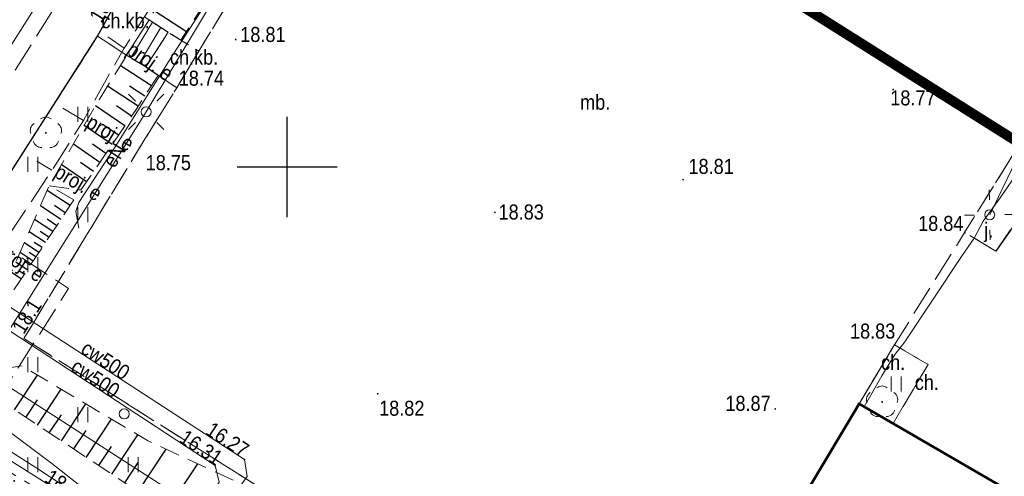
# Model space of a CAD drawing. Header units: metres. Extents: x 6530877 to 6534102, y 6042175 to 6045327.
# Tile 56 of 76: x 6533037 to 6533086, y 6044085 to 6044107. Entities that reach past the tile are written whole.
import ezdxf
from ezdxf.enums import TextEntityAlignment as Align

# ---------------------------------------------------------------- set-up
doc = ezdxf.new("R2010")
doc.units = ezdxf.units.M
doc.header["$MEASUREMENT"] = 0
doc.linetypes.add('1.0_0.5', pattern=[1.5, 1, -0.5])
doc.linetypes.add('1.5_0.5', pattern=[2, 1.5, -0.5])
doc.layers.get('0').update_dxf_attribs({"color": 2, "linetype": 'CONTINUOUS', "lineweight": 5})
for name, color, linetype in [('000 Inne (niezydentyfikowane)', 7, 'CONTINUOUS'), ('312-budynek ewidencyjny', 7, 'CONTINUOUS'), ('chodnik', 7, 'CONTINUOUS'), ('chodnik-Atr17', 7, 'CONTINUOUS'), ('drzewo liściaste', 7, 'CONTINUOUS'), ('jezdnia', 7, 'CONTINUOUS'), ('jezdnia-Atr17', 7, 'CONTINUOUS'), ('krawężnik', 7, 'CONTINUOUS'), ('latarnia', 7, 'CONTINUOUS'), ('obszar utwardzony', 7, 'CONTINUOUS'), ('obszar utwardzony-Atr17', 7, 'CONTINUOUS'), ('pikieta sztuczna', 7, 'CONTINUOUS'), ('pikieta sztuczna-Atr2', 7, 'CONTINUOUS'), ('podpora (punkt)', 7, 'CONTINUOUS'), ('przewód ciepłowniczy', 7, 'CONTINUOUS'), ('przewód ciepłowniczy - ob. projektowany', 7, 'CONTINUOUS'), ('przewód ciepłowniczy-Atr1', 7, 'CONTINUOUS'), ('przewód elektroenergetyczny podziemny', 7, 'CONTINUOUS'), ('przewód elektroenergetyczny podziemny - ob. projektowany', 7, 'CONTINUOUS'), ('przewód elektroenergetyczny podziemny - ob. projektowany-Atr1', 7, 'CONTINUOUS'), ('przewód elektroenergetyczny podziemny-Atr1', 7, 'CONTINUOUS'), ('przewód telekomunikacyjny podziemny', 7, 'CONTINUOUS'), ('przewód wodociągowy - ob. projektowany', 7, 'CONTINUOUS'), ('przewód wodociągowy - ob. projektowany-Atr1', 7, 'CONTINUOUS'), ('Punkt budynku', 7, 'CONTINUOUS'), ('rzędna', 7, 'CONTINUOUS'), ('rzędna-Atr2', 7, 'CONTINUOUS'), ('schody w ciągu komunikacyjnym', 7, 'CONTINUOUS'), ('skarpa nieumocniona', 7, 'CONTINUOUS'), ('słup przewodów napowietrznych', 7, 'CONTINUOUS'), ('trawnik', 7, 'CONTINUOUS'), ('Wstawianie ramki sekcyjnej z opisem', 7, 'CONTINUOUS'), ('Zakres', 7, 'CONTINUOUS')]:
    doc.layers.add(name, color=color, linetype=linetype)
doc.styles.get("Standard").update_dxf_attribs({"font": 'Working1250', "width": 0.75})

# ---------------------------------------------------------------- blocks, each defined once
blk = doc.blocks.new('PUNKTBUD')
at = {"color": 0}
blk.add_circle((0, 0), 0.045, dxfattribs=at)
blk = doc.blocks.new('TU04')
at = {"color": 0, "linetype": 'Continuous', "lineweight": 13}
for p, q in [((0, 0), (0, 0.75)), ((0.5, 0), (0.5, 0.75))]:
    blk.add_line(p, q, dxfattribs=at)
blk = doc.blocks.new('SM01')
at = {"color": 0, "linetype": 'Continuous', "lineweight": 13}
for p, q in [((-0.53, 0.531), (-0.883, 0.884)), ((0.531, 0.531), (0.884, 0.884)), ((-0.53, -0.53), (-0.883, -0.883)), ((0.531, -0.53), (0.884, -0.883))]:
    blk.add_line(p, q, dxfattribs=at)
blk.add_circle((0, 0), 0.25, dxfattribs=at)
blk = doc.blocks.new('OP021')
at = {"linetype": 'Continuous', "lineweight": 13}
h = blk.add_hatch(color=0, dxfattribs=at)
edge = h.paths.add_edge_path()
edge.add_arc((0, 0), 0.05, 0, 360)
at = {"color": 0, "linetype": 'Continuous', "lineweight": 13}
for centre, start, end in [((0, 0.4), 49.272, 130.728), ((-0.38, 0.124), 121.308, 202.548), ((0.38, 0.124), 337.452, 58.692), ((-0.235, -0.324), 193.221, 274.871), ((0.235, -0.324), 265.129, 346.779)]:
    blk.add_arc(centre, 0.4, start, end, dxfattribs=at)
blk = doc.blocks.new('PW01')
at = {"linetype": 'Continuous', "lineweight": 13}
h = blk.add_hatch(color=0, dxfattribs=at)
edge = h.paths.add_edge_path()
edge.add_arc((0, 0), 0.045, 0, 360)
blk = doc.blocks.new('US15')
at = {"color": 0, "linetype": 'Continuous', "lineweight": 13}
blk.add_circle((0, 0), 0.25, dxfattribs=at)
blk = doc.blocks.new('IB04')
at = {"color": 0, "linetype": 'Continuous', "lineweight": 13}
blk.add_circle((0, 0), 0.25, dxfattribs=at)
blk = doc.blocks.new('RAMKA500K')
at = {"color": 0}
for p, q in [((250, 97.5), (250, 102.5)), ((247.5, 100), (252.5, 100))]:
    blk.add_line(p, q, dxfattribs=at)

msp = doc.modelspace()

# ---------------------------------------------------------------- linework, layer by layer
at = {"layer": '000 Inne (niezydentyfikowane)', "color": 7, "linetype": 'Continuous', "lineweight": 25, "flags": 128}
for points in [[(6533044.97, 6044106.76), (6533043.37, 6044107.8)], [(6533043.23, 6044104.06), (6533041.67, 6044105.07)], [(6533043.57, 6044104.57), (6533042.96, 6044104.97)], [(6533042.57, 6044103.04), (6533041.04, 6044104.03)], [(6533042.9, 6044103.54), (6533042.13, 6044104.04)], [(6533041.9, 6044102.06), (6533040.44, 6044103.06)], [(6533042.23, 6044102.54), (6533041.49, 6044103.05)], [(6533041.26, 6044101.13), (6533039.87, 6044102.08)], [(6533041.58, 6044101.59), (6533040.87, 6044102.07)], [(6533040.65, 6044100.23), (6533039.33, 6044101.14)], [(6533040.95, 6044100.68), (6533040.28, 6044101.14)], [(6533039.98, 6044099.26), (6533038.73, 6044100.12)], [(6533040.34, 6044099.78), (6533039.69, 6044100.22)], [(6533039.17, 6044098.07), (6533038.02, 6044098.83)], [(6533038.71, 6044097.38), (6533037.69, 6044098.06)], [(6533038.93, 6044097.71), (6533038.39, 6044098.07)], [(6533038.3, 6044096.77), (6533037.39, 6044097.37)], [(6533038.5, 6044097.06), (6533038.02, 6044097.39)], [(6533037.94, 6044096.22), (6533037.12, 6044096.76)], [(6533038.11, 6044096.49), (6533037.68, 6044096.77)], [(6533037.61, 6044095.73), (6533036.89, 6044096.21)], [(6533037.77, 6044095.97), (6533037.38, 6044096.22)], [(6533037.32, 6044095.29), (6533036.67, 6044095.72)], [(6533037.46, 6044095.51), (6533037.12, 6044095.73)], [(6533037.03, 6044094.86), (6533036.46, 6044095.24)], [(6533037.18, 6044095.09), (6533036.88, 6044095.29)], [(6533036.73, 6044094.41), (6533036.24, 6044094.73)], [(6533036.88, 6044094.63), (6533036.62, 6044094.81)], [(6533036.39, 6044087.87), (6533037.54, 6044089.6)], [(6533037.54, 6044087.1), (6533038.73, 6044088.89)], [(6533036.96, 6044087.49), (6533037.54, 6044088.37)], [(6533038.74, 6044086.31), (6533039.96, 6044088.16)], [(6533038.13, 6044086.71), (6533038.74, 6044087.62)], [(6533039.97, 6044085.49), (6533041.23, 6044087.4)], [(6533039.35, 6044085.91), (6533039.97, 6044086.84)], [(6533041.25, 6044084.65), (6533042.55, 6044086.62)], [(6533040.6, 6044085.08), (6533041.24, 6044086.04)], [(6533042.57, 6044083.78), (6533043.97, 6044085.9)], [(6533041.9, 6044084.22), (6533042.57, 6044085.23)], [(6533043.99, 6044082.83), (6533045.54, 6044085.17)]]:
    msp.add_lwpolyline(points, dxfattribs=at)
at = {"layer": '312-budynek ewidencyjny', "color": 7, "linetype": 'Continuous', "lineweight": 50, "flags": 128}
for points in [[(6533069.18, 6044072.47), (6533078.54, 6044088.17)], [(6533078.54, 6044088.17), (6533093.97, 6044079.21)]]:
    msp.add_lwpolyline(points, dxfattribs=at)
at = {"layer": 'chodnik', "color": 7, "linetype": '1.0_0.5', "lineweight": 18, "flags": 128}
for points in [[(6533040.54, 6044106.53), (6533041.99, 6044105.58), (6533043.11, 6044107.35), (6533041.54, 6044108.35)], [(6533043.57, 6044104.58), (6533042.95, 6044105), (6533044.06, 6044106.73), (6533044.7, 6044106.34), (6533045.59, 6044105.79), (6533044.49, 6044103.96)]]:
    msp.add_lwpolyline(points, close=True, dxfattribs=at)
for points in [[(6533078.56, 6044088.2), (6533080.31, 6044091.11), (6533081.99, 6044090.13)], [(6533080.24, 6044087.18), (6533081.99, 6044090.13)]]:
    msp.add_lwpolyline(points, dxfattribs=at)
at = {"layer": 'jezdnia', "color": 7, "linetype": '1.5_0.5', "lineweight": 18, "flags": 128}
msp.add_lwpolyline([(6533032.11, 6044102.44), (6533036.22, 6044099.78), (6533040.54, 6044106.53), (6533041.54, 6044108.35), (6533041.86, 6044109.24), (6533042.41, 6044110.04), (6533043.04, 6044110.79), (6533046.49, 6044116.4), (6533046.88, 6044117.22), (6533047.36, 6044117.96), (6533047.9, 6044118.59), (6533048.96, 6044120.14), (6533053.68, 6044127.77), (6533055.8, 6044131.1), (6533051.71, 6044133.92), (6533041.8, 6044118.23), (6533038.15, 6044112.26), (6533037.32, 6044110.94), (6533036.72, 6044110)], close=True, dxfattribs=at)
msp.add_lwpolyline([(6533085.36, 6044095.8), (6533083.81, 6044096.73)], dxfattribs=at)
at = {"layer": 'krawężnik', "color": 7, "linetype": 'Continuous', "lineweight": 25, "flags": 128}
for points in [[(6533036.22, 6044099.78), (6533040.54, 6044106.53), (6533041.54, 6044108.35), (6533041.86, 6044109.24), (6533042.41, 6044110.04), (6533043.04, 6044110.79), (6533046.49, 6044116.4), (6533046.88, 6044117.22), (6533047.36, 6044117.96), (6533047.9, 6044118.59), (6533048.96, 6044120.14), (6533053.68, 6044127.77), (6533055.8, 6044131.1)], [(6533097.53, 6044102.64), (6533091.08, 6044103.97), (6533085.36, 6044095.8)]]:
    msp.add_lwpolyline(points, dxfattribs=at)
at = {"layer": 'obszar utwardzony', "color": 7, "linetype": '1.5_0.5', "lineweight": 18, "flags": 128}
msp.add_lwpolyline([(6533064.35, 6044135.48), (6533057.25, 6044124.99), (6533052.81, 6044117.73), (6533051.76, 6044115.95), (6533045.59, 6044105.79), (6533044.49, 6044103.96), (6533042.63, 6044100.95), (6533036.86, 6044091.43), (6533050.09, 6044083.06), (6533055.95, 6044079.42), (6533066.19, 6044072.91), (6533067.84, 6044071.8), (6533068.38, 6044071.53), (6533069.18, 6044072.47), (6533078.54, 6044088.17), (6533080.31, 6044091.11), (6533083.81, 6044096.73), (6533096.51, 6044117.15), (6533068.74, 6044135.28)], close=True, dxfattribs=at)
at = {"layer": 'przewód ciepłowniczy', "color": 212, "linetype": 'Continuous', "lineweight": 18, "flags": 128}
for points in [[(6533033.21, 6044101.36), (6533058.05, 6044140.56), (6533061.33, 6044151.51)], [(6533056.76, 6044054.77), (6533054.47, 6044056.08), (6533054.24, 6044056.88), (6533055.32, 6044058.78), (6533055.14, 6044059.66), (6533038.85, 6044070.33), (6533038.72, 6044071.16), (6533041.07, 6044074.47), (6533044.8, 6044080.04), (6533048.01, 6044084.54), (6533047.87, 6044085.38), (6533033.78, 6044094.55)], [(6533033.21, 6044093.72), (6533046.4, 6044085.08), (6533046.61, 6044084.25), (6533044.09, 6044080.58), (6533040.31, 6044075.09), (6533037.37, 6044070.84), (6533037.49, 6044070.01), (6533053.7, 6044059.31), (6533053.91, 6044058.52), (6533052.85, 6044056.67), (6533053.02, 6044055.88), (6533056.35, 6044053.94)]]:
    msp.add_lwpolyline(points, dxfattribs=at)
at = {"layer": 'przewód ciepłowniczy - ob. projektowany', "color": 212, "linetype": '1.5_0.5', "lineweight": 18, "flags": 128}
msp.add_lwpolyline([(6533034.26, 6044093.78), (6533035.75, 6044096.13), (6533039.09, 6044093.93), (6533036.62, 6044090.04), (6533030.99, 6044081.1), (6533025.14, 6044084.81), (6533001.65, 6044048.03), (6532999.26, 6044049.54), (6532997.65, 6044047), (6533000.36, 6044045.25), (6532983.91, 6044019.4), (6532981.36, 6044021.03), (6532963.15, 6043992.64), (6532959.4, 6043995), (6532955.13, 6043997.41), (6532948.9, 6043986.51), (6532952.7, 6043984.45), (6532935.18, 6043951.11), (6532928.34, 6043938.1), (6532930.6, 6043936.93), (6532929.54, 6043934.88), (6532927.29, 6043936.02), (6532906.92, 6043897.01), (6532909.21, 6043895.77), (6532902.51, 6043882.97), (6532891.77, 6043888.56)], dxfattribs=at)
at = {"layer": 'przewód elektroenergetyczny podziemny', "color": 1, "linetype": 'Continuous', "lineweight": 18, "flags": 128}
for points in [[(6533039.6, 6044096.95), (6533039.45, 6044097.77), (6533039.6, 6044098.22), (6533041.41, 6044101.01), (6533044.32, 6044105.66), (6533047.11, 6044109.98), (6533049.59, 6044113.93), (6533053.32, 6044119.62), (6533057.38, 6044126.09), (6533061.72, 6044132.87)], [(6533042.96, 6044102.75), (6533047.21, 6044109.84), (6533052.85, 6044118.8)], [(6533093.9, 6044112.12), (6533094.4, 6044111.95), (6533094.56, 6044111.69), (6533094.6, 6044111.4), (6533094.5, 6044111.18), (6533094.27, 6044111), (6533092.41, 6044108.41), (6533089.59, 6044104.31), (6533085.58, 6044098.46), (6533084.74, 6044097.29), (6533084.29, 6044096.44), (6533083.65, 6044095.53), (6533080.82, 6044091.27)], [(6533085.06, 6044097.61), (6533086.81, 6044101.24), (6533093.69, 6044109.5)], [(6533003, 6044106.57), (6533003.28, 6044106.06), (6533004.17, 6044105.22), (6533008.09, 6044103), (6533012.36, 6044100.42), (6533016.37, 6044098.16), (6533021.02, 6044095.46), (6533021.73, 6044094.9), (6533025.5, 6044092.63), (6533027.55, 6044091.27), (6533032.97, 6044087.84), (6533037.51, 6044084.95), (6533039.5, 6044083.63)], [(6533033.3, 6044087.15), (6533036.01, 6044091.66), (6533042.96, 6044102.75)], [(6533080.82, 6044091.27), (6533080.34, 6044090.65), (6533079.67, 6044089.57), (6533078.79, 6044088.02)], [(6533035.24, 6044087.43), (6533038.25, 6044085.19), (6533039.65, 6044084.08), (6533042.44, 6044082.44), (6533045.43, 6044080.62), (6533047.06, 6044079.63), (6533048.26, 6044079.01), (6533049.85, 6044078.1), (6533053.2, 6044075.89), (6533055.21, 6044074.6)], [(6533033.3, 6044087.15), (6533039.28, 6044083.37), (6533047, 6044078.78)]]:
    msp.add_lwpolyline(points, dxfattribs=at)
at = {"layer": 'przewód elektroenergetyczny podziemny - ob. projektowany', "color": 1, "linetype": '1.5_0.5', "lineweight": 18, "flags": 128}
for points in [[(6533033.7, 6044094.61), (6533034.63, 6044094.07), (6533035.88, 6044096.23), (6533038.26, 6044099.84), (6533039.84, 6044102.33), (6533041.86, 6044105.94), (6533044.27, 6044109.63), (6533047.22, 6044114.49), (6533048.07, 6044115.85), (6533052.04, 6044121.83), (6533051.07, 6044122.44), (6533052.15, 6044124.2), (6533053.72, 6044126.85), (6533054.64, 6044128.41), (6533055.47, 6044129.59), (6533057.63, 6044132.76), (6533058.8, 6044134.36), (6533060.54, 6044136.84), (6533064.26, 6044141.81), (6533070.16, 6044138.25), (6533071.59, 6044137.35), (6533076.71, 6044134.32), (6533082.33, 6044130.64), (6533087.97, 6044131.47)], [(6533041.86, 6044105.94), (6533041.05, 6044106.51)], [(6533039.84, 6044102.33), (6533038.8, 6044102.94)], [(6533038.26, 6044099.84), (6533037.5, 6044100.29)]]:
    msp.add_lwpolyline(points, dxfattribs=at)
at = {"layer": 'przewód telekomunikacyjny podziemny', "color": 30, "linetype": 'Continuous', "lineweight": 18, "flags": 128}
msp.add_lwpolyline([(6533011.17, 6044103.23), (6533024.88, 6044096.24), (6533057.28, 6044075.37), (6533067.37, 6044069.12), (6533073.72, 6044065.79), (6533080.2, 6044065.17), (6533080.73, 6044065.09)], dxfattribs=at)
at = {"layer": 'przewód wodociągowy - ob. projektowany', "color": 5, "linetype": '1.5_0.5', "lineweight": 18, "flags": 128}
msp.add_lwpolyline([(6533069.51, 6044156.68), (6533050.8, 6044127.66), (6533047.04, 6044121.77), (6533026.71, 6044089.34), (6533021.8, 6044081.9)], dxfattribs=at)
at = {"layer": 'schody w ciągu komunikacyjnym', "color": 7, "linetype": 'Continuous', "lineweight": 18, "flags": 128}
msp.add_lwpolyline([(6533041.99, 6044105.58), (6533043.11, 6044107.35), (6533044.06, 6044106.73), (6533042.95, 6044105)], close=True, dxfattribs=at)
for points in [[(6533042.204, 6044105.451), (6533043.283, 6044107.237)], [(6533042.632, 6044105.192), (6533043.702, 6044106.964)]]:
    msp.add_lwpolyline(points, dxfattribs=at)
at = {"layer": 'skarpa nieumocniona', "color": 7, "linetype": '1.0_0.5', "lineweight": 18, "flags": 128}
for points in [[(6533049.39, 6044117.44), (6533045.15, 6044110.88), (6533043.11, 6044107.35), (6533044.06, 6044106.73), (6533044.7, 6044106.34), (6533051.16, 6044116.33), (6533059.3, 6044128.53), (6533063.56, 6044135.45), (6533067.14, 6044136.4), (6533068.86, 6044135.37), (6533070.32, 6044137.49), (6533068.07, 6044138.42), (6533067.33, 6044138.54), (6533065.5, 6044138.25), (6533062.9, 6044137.13), (6533062, 6044136.31), (6533050.58, 6044119.13)], [(6533049.39, 6044117.44), (6533045.15, 6044110.88), (6533043.11, 6044107.35), (6533044.06, 6044106.73), (6533044.7, 6044106.34), (6533051.16, 6044116.33), (6533059.3, 6044128.53), (6533063.56, 6044135.45), (6533067.14, 6044136.4), (6533068.86, 6044135.37), (6533070.32, 6044137.49), (6533068.07, 6044138.42), (6533067.33, 6044138.54), (6533065.5, 6044138.25), (6533062.9, 6044137.13), (6533062, 6044136.31), (6533050.58, 6044119.13)], [(6533038.12, 6044099.06), (6533039.7, 6044098.85), (6533042.46, 6044102.87), (6533043.57, 6044104.58), (6533043.57, 6044104.58), (6533042.95, 6044105), (6533041.99, 6044105.58), (6533040.44, 6044103.06)], [(6533038.12, 6044099.06), (6533039.7, 6044098.85), (6533042.46, 6044102.87), (6533043.57, 6044104.58), (6533043.57, 6044104.58), (6533042.95, 6044105), (6533041.99, 6044105.58), (6533040.44, 6044103.06)], [(6533039.36, 6044098.36), (6533038.12, 6044099.06), (6533034.94, 6044091.72)], [(6533039.36, 6044098.36), (6533038.12, 6044099.06), (6533034.94, 6044091.72)], [(6533032.41, 6044089.4), (6533035.78, 6044088.27), (6533047.5, 6044080.51), (6533054.01, 6044076.52), (6533060.05, 6044073.29), (6533064.49, 6044070.06), (6533066.19, 6044072.91), (6533055.95, 6044079.42), (6533050.09, 6044083.06), (6533043.03, 6044086.33), (6533036.77, 6044090.06)], [(6533032.41, 6044089.4), (6533035.78, 6044088.27), (6533047.5, 6044080.51), (6533054.01, 6044076.52), (6533060.05, 6044073.29), (6533064.49, 6044070.06), (6533066.19, 6044072.91), (6533055.95, 6044079.42), (6533050.09, 6044083.06), (6533043.03, 6044086.33), (6533036.77, 6044090.06)]]:
    msp.add_lwpolyline(points, close=True, dxfattribs=at)
at = {"layer": 'trawnik', "color": 7, "linetype": '1.0_0.5', "lineweight": 18, "flags": 128}
for points in [[(6533055.8, 6044131.1), (6533053.68, 6044127.77), (6533048.96, 6044120.14), (6533047.9, 6044118.59), (6533047.36, 6044117.96), (6533046.88, 6044117.22), (6533046.49, 6044116.4), (6533043.04, 6044110.79), (6533042.41, 6044110.04), (6533041.86, 6044109.24), (6533041.54, 6044108.35), (6533043.11, 6044107.35), (6533044.06, 6044106.73), (6533044.7, 6044106.34), (6533045.59, 6044105.79), (6533051.76, 6044115.95), (6533052.81, 6044117.73), (6533057.25, 6044124.99), (6533064.35, 6044135.48), (6533068.74, 6044135.28), (6533096.51, 6044117.15), (6533083.81, 6044096.73), (6533085.36, 6044095.8), (6533091.08, 6044103.97), (6533097.53, 6044102.64), (6533103.47, 6044106.41), (6533104.64, 6044108.18), (6533105.91, 6044113.12), (6533105.91, 6044114.77), (6533105.74, 6044115.67), (6533105.11, 6044116.61), (6533098.48, 6044120.85), (6533097.93, 6044120.02), (6533096.49, 6044117.88), (6533094.65, 6044119.04), (6533096.08, 6044121.2), (6533096.6, 6044121.99), (6533072.81, 6044137.36), (6533072.12, 6044136.36), (6533070.71, 6044134.2), (6533068.86, 6044135.37), (6533070.32, 6044137.49), (6533070.88, 6044138.55), (6533068.32, 6044139.65), (6533060.67, 6044137.85)], [(6533057.84, 6044071.51), (6533063.34, 6044068.15), (6533064.49, 6044070.06), (6533066.19, 6044072.91), (6533055.95, 6044079.42), (6533050.09, 6044083.06), (6533036.86, 6044091.43), (6533042.63, 6044100.95), (6533044.49, 6044103.96), (6533043.57, 6044104.58), (6533042.95, 6044105), (6533041.99, 6044105.58), (6533040.54, 6044106.53), (6533036.22, 6044099.78), (6533032.9, 6044094.47), (6533031.33, 6044091.93), (6533030.73, 6044090.94), (6533030.46, 6044090.09), (6533030.47, 6044089.27), (6533030.72, 6044088.55), (6533031.03, 6044088.08), (6533031.57, 6044087.61), (6533032.76, 6044086.87), (6533038.01, 6044083.62), (6533042.76, 6044080.71), (6533049.36, 6044076.6)], [(6533078.56, 6044088.2), (6533078.54, 6044088.17), (6533080.24, 6044087.18), (6533081.99, 6044090.13), (6533080.31, 6044091.11)]]:
    msp.add_lwpolyline(points, close=True, dxfattribs=at)
at = {"layer": 'Wstawianie ramki sekcyjnej z opisem', "color": 7, "linetype": 'Continuous', "lineweight": 13, "flags": 128}
for points in [[(6533050, 6044097.5), (6533050, 6044102.5)], [(6533047.5, 6044100), (6533052.5, 6044100)]]:
    msp.add_lwpolyline(points, dxfattribs=at)
at = {"layer": 'Zakres', "linetype": '1.0_0.5', "lineweight": 70, "const_width": 0.5}
msp.add_lwpolyline([(6532894.4047, 6044010.7263), (6532901.9047, 6044070.7963), (6532921.4247, 6044144.6363), (6532942.6547, 6044191.9663), (6533112.6947, 6044084.6963), (6533080.6444, 6044033.6409), (6533043.3034, 6044057.7488), (6532987.3747, 6043969.1763), (6532966.8747, 6043966.4363), (6532894.4047, 6044010.7263)], dxfattribs=at)

# ---------------------------------------------------------------- block references
at = {"layer": 'drzewo liściaste', "color": 94, "linetype": 'Continuous', "lineweight": 18}
for p in [(6533037.96, 6044101.7), (6533037.96, 6044101.7), (6533079.69, 6044088.26)]:
    msp.add_blockref('OP021', p, dxfattribs=at)
at = {"layer": 'latarnia', "color": 7, "linetype": 'Continuous', "lineweight": 18}
msp.add_blockref('SM01', (6533042.96, 6044102.75), dxfattribs=at)
at = {"layer": 'latarnia', "color": 7, "linetype": 'Continuous', "lineweight": 18, "rotation": 315.9730000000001}
msp.add_blockref('SM01', (6533085.06, 6044097.61), dxfattribs=at)
at = {"layer": 'pikieta sztuczna', "color": 7, "linetype": 'Continuous', "lineweight": 13}
for p in [(6533040.84, 6044106.98), (6533047.43, 6044106.37), (6533044.49, 6044103.96), (6533080.24, 6044103.87), (6533042.63, 6044100.95), (6533069.76, 6044099.37), (6533060.37, 6044097.73), (6533083.81, 6044096.73), (6533080.31, 6044091.11), (6533054.52, 6044088.67), (6533074.36, 6044087.91)]:
    msp.add_blockref('PW01', p, dxfattribs=at)
at = {"layer": 'podpora (punkt)', "color": 7, "linetype": 'Continuous', "lineweight": 18}
msp.add_blockref('IB04', (6533041.87, 6044087.66), dxfattribs=at)
at = {"layer": 'Punkt budynku', "color": 5, "linetype": 'Continuous', "lineweight": 18}
msp.add_blockref('PUNKTBUD', (6533078.54, 6044088.17), dxfattribs=at)
at = {"layer": 'rzędna', "color": 212, "linetype": 'Continuous', "lineweight": 18}
for p in [(6533047.87, 6044085.38), (6533046.4, 6044085.08)]:
    msp.add_blockref('PW01', p, dxfattribs=at)
at = {"layer": 'słup przewodów napowietrznych', "color": 7, "linetype": 'Continuous', "lineweight": 18, "rotation": 315.9730000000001}
msp.add_blockref('US15', (6533085.06, 6044097.61), dxfattribs=at)
at = {"layer": 'trawnik', "color": 7, "linetype": 'Continuous', "lineweight": 18}
for p in [(6533039.559, 6044102.249), (6533037.059, 6044099.749), (6533039.559, 6044097.249), (6533037.059, 6044094.749), (6533037.059, 6044089.749), (6533080.139, 6044088.779), (6533039.559, 6044087.249), (6533037.059, 6044084.749), (6533042.059, 6044084.749)]:
    msp.add_blockref('TU04', p, dxfattribs=at)
at = {"layer": 'Wstawianie ramki sekcyjnej z opisem', "color": 7, "linetype": 'Continuous', "lineweight": 13}
msp.add_blockref('RAMKA500K', (6532800, 6044000), dxfattribs=at)

# ---------------------------------------------------------------- texts
at = {"layer": 'chodnik-Atr17', "color": 7, "width": 0.9}
for s, p in [('ch.kb.', (6533040.73, 6044106.93)), ('ch.kb.', (6533044.15, 6044105.11)), ('ch.', (6533079.64, 6044089.86)), ('ch.', (6533081.32, 6044088.86))]:
    msp.add_text(s, height=0.75, dxfattribs=at).set_placement(p)
at = {"layer": 'jezdnia-Atr17', "color": 7, "width": 0.9}
msp.add_text('j.', height=0.75, dxfattribs=at).set_placement((6533084.79, 6044096.47))
at = {"layer": 'obszar utwardzony-Atr17', "color": 7, "width": 0.9}
msp.add_text('mb.', height=0.75, dxfattribs=at).set_placement((6533064.62, 6044102.86))
at = {"layer": 'pikieta sztuczna-Atr2', "color": 7, "width": 0.9}
msp.add_text('18.02', height=0.75, rotation=58.575, dxfattribs=at).set_placement((6533040.72, 6044107.15))
for s, p in [('18.81', (6533047.66, 6044106.02)), ('18.77', (6533080.1, 6044102.85)), ('18.81', (6533070.03, 6044099.43)), ('18.83', (6533060.55, 6044097.15)), ('18.84', (6533081.49, 6044096.58)), ('18.83', (6533078.09, 6044091.2)), ('18.87', (6533071.87, 6044087.59))]:
    msp.add_text(s, height=0.75, dxfattribs=at).set_placement(p, align=Align.BOTTOM_LEFT)
msp.add_text('18.74', height=0.75, dxfattribs=at).set_placement((6533044.59, 6044104.06))
for s, p in [('18.75', (6533042.94, 6044100.59)), ('18.82', (6533054.59, 6044088.32))]:
    msp.add_text(s, height=0.75, dxfattribs=at).set_placement(p, align=Align.TOP_LEFT)
at = {"layer": 'przewód ciepłowniczy-Atr1', "color": 212, "width": 0.9}
for rotation, p in [(326.943, (6533039.64, 6044090.74)), (326.773, (6533039.14, 6044089.84))]:
    msp.add_text('cw500', height=0.75, rotation=rotation, dxfattribs=at).set_placement(p)
at = {"layer": 'przewód elektroenergetyczny podziemny - ob. projektowany-Atr1', "color": 1, "width": 0.9}
for rotation, p in [(324.865, (6533041.92, 6044105.69)), (329.607, (6533039.9, 6044102.02)), (329.37, (6533038.31, 6044099.54))]:
    msp.add_text('proj. e', height=0.75, rotation=rotation, dxfattribs=at).set_placement(p)
msp.add_text('proj. e', height=0.75, rotation=326.113, dxfattribs=at).set_placement((6533035.88, 6044096.23), align=Align.TOP_LEFT)
at = {"layer": 'przewód elektroenergetyczny podziemny-Atr1', "color": 1, "width": 0.9}
msp.add_text('eN', height=0.75, rotation=57.923, dxfattribs=at).set_placement((6533041.38, 6044099.9))
at = {"layer": 'przewód wodociągowy - ob. projektowany-Atr1', "color": 5, "width": 0.9}
msp.add_text('proj. w', height=0.75, rotation=328.601, dxfattribs=at).set_placement((6533034.79, 6044084.41))
at = {"layer": 'rzędna-Atr2', "color": 1, "width": 0.9}
msp.add_text('18.1', height=0.75, rotation=57.925, dxfattribs=at).set_placement((6533036.22, 6044092), align=Align.TOP_LEFT)
at = {"layer": 'rzędna-Atr2', "color": 212, "width": 0.9}
for s, rotation, p in [('16.27', 326.943, (6533045.88, 6044086.68)), ('16.31', 326.773, (6533044.56, 6044086.29))]:
    msp.add_text(s, height=0.75, rotation=rotation, dxfattribs=at).set_placement(p)
at = {"layer": 'rzędna-Atr2', "color": 1, "width": 0.9}
msp.add_text('18.6', height=0.75, rotation=-32.297, dxfattribs=at).set_placement((6533037.84, 6044084.3))

doc.saveas('drawing.dxf')
